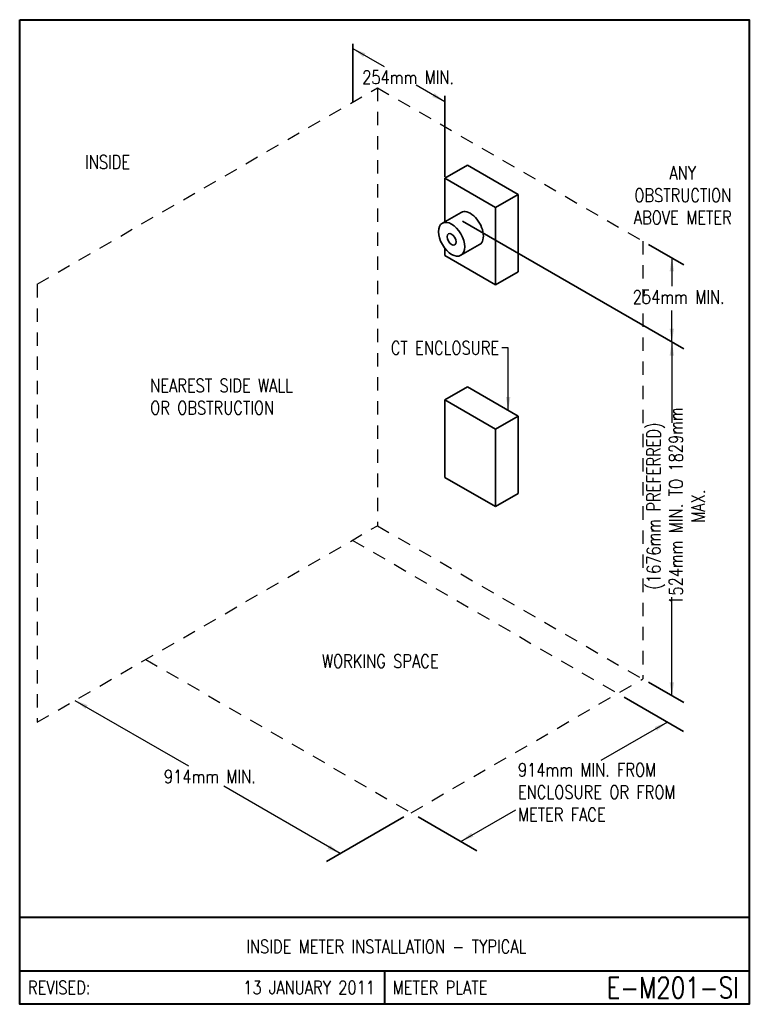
# Model space of a CAD drawing. Header units: inches. Extents: x 0 to 6.81, y 0 to 9.19.
import ezdxf
from ezdxf.enums import TextEntityAlignment as Align

# ---------------------------------------------------------------- set-up
doc = ezdxf.new("R2010")
doc.units = ezdxf.units.IN
doc.header["$LTSCALE"] = 0.5
doc.header["$MEASUREMENT"] = 0
doc.linetypes.add('HIDDEN', pattern=[0.375, 0.25, -0.125])
for name, color, linetype, lineweight in [('E-DETL-1LINE', 4, 'Continuous', 35), ('E-DETL-TEXT', 3, 'Continuous', 35), ('E-DETL-TTLB', 2, 'Continuous', 40), ('E-DETL-TTLB-TEXT', 5, 'Continuous', 50)]:
    doc.layers.add(name, color=color, linetype=linetype, lineweight=lineweight)
doc.layers.add('E-DETL-FINE', color=8, linetype='HIDDEN')
doc.styles.add('ROMANS', font='romans.shx', dxfattribs={"height": 0.046875})
doc.styles.add('SansSerif', font='sanss___.ttf', dxfattribs={"height": 0.09375})
doc.styles.get("Standard").update_dxf_attribs({"font": 'romans.shx', "width": 0.8})
doc.dimstyles.get("Standard").update_dxf_attribs({"dimtxt": 0.18, "dimasz": 0.18, "dimexe": 0.18, "dimexo": 0.0625, "dimgap": 0.09, "dimtad": 0, "dimtih": 1, "dimtoh": 1, "dimdec": 4, "dimzin": 0, "dimdsep": 46, "dimtxsty": 'Standard', "dimcen": 0.09, "dimadec": 0, "dimazin": 0, "dimtfac": 1, "dimtdec": 4, "dimtofl": 0, "dimtmove": 0, "dimatfit": 3, "dimfxl": 0, "dimtolj": 1, "dimtzin": 0, "dimarcsym": 0})

msp = doc.modelspace()

# ---------------------------------------------------------------- linework, layer by layer
at = {"layer": 'E-DETL-1LINE'}
for p, q in [((3.9692, 7.7076), (4.1797, 7.8291)), ((4.1797, 7.8291), (4.6526, 7.5561)), ((3.9692, 7.7076), (4.442, 7.4345)), ((3.9692, 7.7076), (3.9692, 7.2961)), ((4.442, 7.4345), (4.6526, 7.5561)), ((4.6526, 6.8343), (4.6526, 7.5561)), ((4.1191, 7.3891), (3.9446, 7.2884)), ((4.442, 6.7128), (4.442, 7.4345)), ((4.2921, 7.0896), (4.1176, 6.9888)), ((3.9692, 7.0525), (3.9692, 6.9858)), ((3.9692, 6.9858), (4.442, 6.7128)), ((4.442, 6.7128), (4.6526, 6.8343)), ((3.9692, 5.639), (4.1797, 5.7606)), ((4.1797, 5.7606), (4.6526, 5.4876)), ((3.9692, 5.639), (3.9692, 4.9172)), ((3.9692, 5.639), (4.442, 5.366)), ((4.442, 5.366), (4.6526, 5.4876)), ((4.6526, 4.7658), (4.6526, 5.4876)), ((4.442, 4.6442), (4.442, 5.366)), ((3.9692, 4.9172), (4.442, 4.6442)), ((4.442, 4.6442), (4.6526, 4.7658))]:
    msp.add_line(p, q, dxfattribs=at)
msp.add_ellipse((4.2056, 7.2394), major_axis=(0.0865, -0.1498), ratio=0.57735, start_param=0, end_param=3.141593, dxfattribs=at)
for major_axis in [(0.0865, -0.1498), (0.0295, -0.0512)]:
    msp.add_ellipse((4.0311, 7.1386), major_axis=major_axis, ratio=0.57735, dxfattribs=at)
at = {"layer": 'E-DETL-FINE'}
for p, q in [((0.1633, 6.719), (3.3382, 8.552)), ((3.3382, 8.552), (3.3382, 4.4655)), ((3.3382, 8.552), (5.8148, 7.1222)), ((5.8148, 7.1222), (5.8148, 3.0357)), ((0.1633, 6.719), (0.1633, 2.6325)), ((0.1633, 2.6325), (3.3382, 4.4655)), ((3.3382, 4.4655), (5.8148, 3.0357)), ((3.1045, 4.3306), (5.5811, 2.9008)), ((1.1763, 3.2174), (3.6529, 1.7875)), ((3.6529, 1.7875), (5.8148, 3.0357))]:
    msp.add_line(p, q, dxfattribs=at)
at = {"layer": 'E-DETL-TEXT'}
for p, q in [((3.1077, 8.4189), (3.1077, 8.9637)), ((3.9692, 7.7224), (3.9692, 8.4773)), ((4.1325, 7.3069), (6.197, 6.1149)), ((5.8685, 7.0912), (6.197, 6.9015)), ((5.8685, 3.0047), (6.197, 2.8151)), ((5.6429, 2.8651), (6.1948, 2.5464)), ((3.5844, 1.748), (2.8622, 1.3311)), ((3.7175, 1.7502), (4.2667, 1.4332))]:
    msp.add_line(p, q, dxfattribs=at)
at = {"layer": 'E-DETL-TTLB'}
msp.add_lwpolyline([(0, 9.1875), (6.8095, 9.1875), (6.8095, 0), (0, 0)], close=True, dxfattribs=at)
for points in [[(0, 0.8125), (6.8095, 0.8125)], [(0, 0.3125), (6.8095, 0.3125)], [(3.4048, 0.3125), (3.4048, 0)]]:
    msp.add_lwpolyline(points, dxfattribs=at)

# ---------------------------------------------------------------- texts
at = {"layer": 'E-DETL-TEXT', "style": 'ROMANS', "width": 0.8}
for s, p in [('REVISED:', (0.0773, 0.1563)), ('METER PLATE', (3.482, 0.1563))]:
    msp.add_text(s, height=0.125, dxfattribs=at).set_placement(p, align=Align.MIDDLE_LEFT)
for s, height, p in [('13 JANUARY 2011', 0.125, (3.316, 0.1563)), ('E-M201-SI', 0.19685, (6.7114, 0.1563))]:
    msp.add_text(s, height=height, dxfattribs=at).set_placement(p, align=Align.MIDDLE_RIGHT)
at = {"layer": 'E-DETL-TEXT', "char_height": 0.125}
for s, insert, width, attachment_point in [('254mm MIN.', (3.625, 8.65), 1.061063, 5), ('INSIDE', (0.6104, 7.9221), 0.448668, 1), ('ANY OBSTRUCTION ABOVE METER', (6.1883, 7.5491), 1.278035, 5), ('254mm MIN.', (6.15, 6.6), 0.980015, 5), ('CT ENCLOSURE', (4.475, 6.125), 1.345585, 6), ('NEAREST SIDE WALL OR OBSTRUCTION', (1.2176, 5.8368, 0.0625), 1.71085, 1), ('WORKING SPACE', (3.3659, 3.2644), 1.28125, 2), ('914mm MIN.', (1.775, 2.125), 1.009955, 5), ('914mm MIN. FROM ENCLOSURE OR FROM METER FACE', (4.65, 2.25, 0.0625), 1.875, 1)]:
    msp.add_mtext(s, dxfattribs=dict(at, insert=insert, width=width, attachment_point=attachment_point))
at = {"layer": 'E-DETL-TEXT', "insert": (6.125, 4.65), "char_height": 0.125, "width": 2.062124, "attachment_point": 5, "rotation": 90}
msp.add_mtext('(1676mm PREFERRED)\\P1524mm MIN. TO 1829mm MAX.', dxfattribs=at)
at = {"layer": 'E-DETL-TTLB-TEXT', "style": 'ROMANS', "width": 0.8}
msp.add_text('INSIDE METER INSTALLATION - TYPICAL', height=0.125, dxfattribs=at).set_placement((3.4217, 0.4764), align=Align.CENTER)

# ---------------------------------------------------------------- leaders
at = {"layer": 'E-DETL-TEXT'}
for points in [[(3.1077, 8.9192), (3.4002, 8.7503)], [(3.9692, 8.4218), (3.7009, 8.5766)], [(6.0866, 6.9652), (6.0866, 6.7)], [(6.0866, 6.1786), (6.0866, 6.475)], [(6.0866, 6.1786), (6.0866, 5.425)], [(4.559, 5.5416), (4.559, 6.125), (4.5, 6.125)], [(6.0866, 2.8788), (6.0866, 3.8)], [(0.516, 2.8361), (1.5749, 2.2248)], [(6.045, 2.6329), (5.425, 2.275)], [(2.9925, 1.4063), (1.9052, 2.034)], [(4.1168, 1.5197), (4.6302, 1.8161)]]:
    msp.add_leader(points, dimstyle='Standard', override={"dimtxt": 0.09375, "dimasz": 0.125, "dimexe": 0.0625, "dimgap": 0.03125, "dimtad": 0, "dimtih": 0, "dimtoh": 0, "dimzin": 1, "dimlunit": 4, "dimtxsty": 'SansSerif', "dimcen": 0, "dimtofl": 1, "dimfrac": 2}, dxfattribs=at)

doc.saveas('drawing.dxf')
